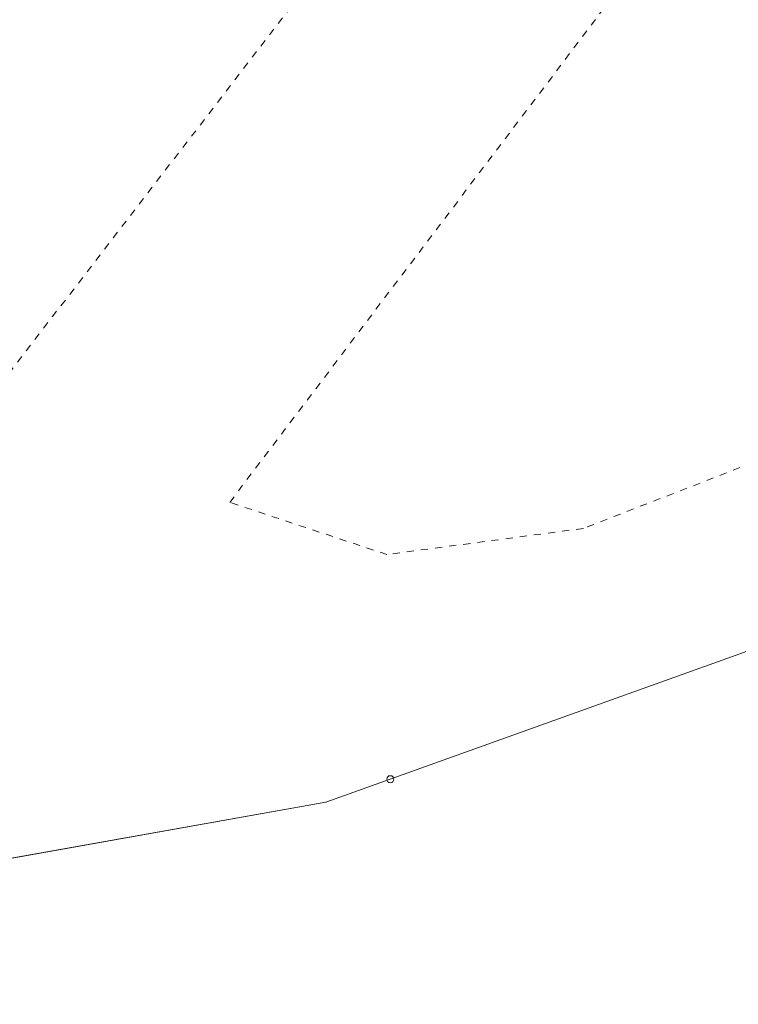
# Model space of a CAD drawing. Header units: metres. Extents: x 8440716 to 8446743, y 5883760 to 5887966.
# Tile 6 of 256: x 8442125 to 8442175, y 5885656 to 5885725. Entities that reach past the tile are written whole.
import ezdxf

# ---------------------------------------------------------------- set-up
doc = ezdxf.new("R2010")
doc.units = ezdxf.units.M
doc.header["$MEASUREMENT"] = 0
doc.linetypes.add('0.5_0.5', pattern=[1, 0.5, -0.5])
doc.linetypes.add('219-500', pattern=[0])
doc.layers.get('0').update_dxf_attribs({"color": 250, "linetype": 'CONTINUOUS', "lineweight": 5})
for name, color, linetype in [('202-punkt graniczny', 253, 'CONTINUOUS'), ('203-punkt graniczny', 253, 'CONTINUOUS'), ('218-kontur użytku gruntowego', 253, 'CONTINUOUS'), ('219-działka ewidencyjna', 253, 'CONTINUOUS'), ('Obszar prawny ulicy', 253, 'CONTINUOUS')]:
    doc.layers.add(name, color=color, linetype=linetype)

# ---------------------------------------------------------------- blocks, each defined once
blk = doc.blocks.new('203')
at = {"linetype": 'Continuous', "lineweight": 0}
h = blk.add_hatch(color=0, dxfattribs=at)
edge = h.paths.add_edge_path()
edge.add_arc((0, 0), 0.045, 0, 360)
blk = doc.blocks.new('202')
at = {"color": 0, "linetype": 'Continuous', "lineweight": 0}
blk.add_circle((0, 0), 0.25, dxfattribs=at)

msp = doc.modelspace()

# ---------------------------------------------------------------- linework, layer by layer
at = {"layer": '218-kontur użytku gruntowego', "color": 3, "linetype": '0.5_0.5', "lineweight": 18, "flags": 128}
for points in [[(8442169.05, 5885758.89), (8442121.82, 5885697.56)], [(8442139.71, 5885691.61), (8442175.02, 5885738.22)], [(8442225.86, 5885713.58), (8442164.53, 5885689.78)], [(8442150.74, 5885687.95), (8442139.71, 5885691.61)], [(8442164.53, 5885689.78), (8442150.74, 5885687.95)]]:
    msp.add_lwpolyline(points, dxfattribs=at)
at = {"layer": '219-działka ewidencyjna', "color": 253, "linetype": '219-500', "lineweight": 18, "flags": 128}
for points in [[(8442175.84, 5885681.09), (8442150.98, 5885672.18)], [(8442150.98, 5885672.18), (8442146.46, 5885670.57)], [(8442146.46, 5885670.57), (8442120.23, 5885665.9)]]:
    msp.add_lwpolyline(points, dxfattribs=at)
at = {"layer": 'Obszar prawny ulicy', "color": 5, "linetype": '219-500', "lineweight": 18, "flags": 128}
msp.add_lwpolyline([(8442120.24, 5885665.9), (8442146.46, 5885670.56), (8442150.98, 5885672.18), (8442175.84, 5885681.09), (8442423.16, 5885818.01), (8442577.26, 5885902.63), (8442582.14, 5885905.19), (8442588.15, 5885908.55), (8442610.19, 5885920.83), (8442609.54, 5885926.66), (8442643.63, 5885945.59), (8442648.27, 5885941.8), (8442919.78, 5886090.72), (8442984.1, 5886130.47), (8442995.5, 5886131.86), (8443069.1, 5886171.67), (8443070.13, 5886189.09), (8443126.34, 5886201.36), (8443148.04, 5886236.19), (8443154.14, 5886217.64), (8443167.35, 5886226.63), (8443169, 5886226.51), (8443347.81, 5886324.59), (8443400.93, 5886353.76), (8443651.74, 5886490.44), (8443912.71, 5886632.55), (8444169.04, 5886772.65), (8444431.29, 5886915.38), (8444633.87, 5887025.21), (8444648.86, 5887033.32), (8444663.3, 5887041.4), (8444678.33, 5887049.59), (8444695.23, 5887058.6), (8444709.36, 5887066.22), (8444723.48, 5887073.84), (8444724.8, 5887074.55), (8444787.64, 5887108.44), (8444807.79, 5887119.41), (8444827.95, 5887130.2), (8444831.56, 5887131.84), (8444848.88, 5887140.99), (8444865.68, 5887149.87), (8444882.51, 5887159.14), (8444899.27, 5887167.82), (8444916.72, 5887177.01), (8444934.05, 5887186.38), (8444953.63, 5887196.81), (8444965.83, 5887203.31), (8444973.21, 5887207.24), (8444998.07, 5887221.14), (8445009.95, 5887227.51), (8445016.42, 5887230.97), (8445034.91, 5887240.87), (8445046.02, 5887246.82), (8445057, 5887252.7), (8445066.16, 5887257.61), (8445075.5, 5887262.61), (8445094.13, 5887272.59), (8445102.25, 5887277.02), (8445119.95, 5887286.51), (8445123.92, 5887288.63), (8445138.61, 5887296.5), (8445156.87, 5887306.28), (8445175.12, 5887316.05), (8445193.3, 5887325.8), (8445201.24, 5887330.11), (8445223.99, 5887342.25), (8445246.31, 5887354.16), (8445268.66, 5887366.08), (8445279.67, 5887371.96), (8445290.68, 5887377.84), (8445298.55, 5887382.18), (8445319.82, 5887393.73), (8445340.52, 5887404.98), (8445357.07, 5887413.96), (8445361.03, 5887416.12), (8445381.93, 5887427.46), (8445391.94, 5887432.78), (8445411.77, 5887443.46), (8445431.55, 5887454.1), (8445451.47, 5887464.81), (8445471.45, 5887475.57), (8445491.05, 5887486.11), (8445498.97, 5887490.77), (8445509.79, 5887496.58), (8445520.62, 5887502.41), (8445531.42, 5887508.21), (8445542.23, 5887514.02), (8445558.89, 5887522.97), (8445575.74, 5887532.03), (8445597.56, 5887543.77), (8445617.77, 5887554.63), (8445619.25, 5887555.43), (8445627.7, 5887560.63), (8445628.96, 5887561.31), (8445649.09, 5887572.12), (8445655.08, 5887575.34), (8445670.26, 5887583.49), (8445680.32, 5887588.89), (8445683.55, 5887590.63), (8445687.49, 5887592.79), (8445691.22, 5887594.85), (8445702.63, 5887601.12), (8445709.48, 5887604.89), (8445716.29, 5887608.64), (8445716.83, 5887608.94), (8445722.97, 5887612.31), (8445723.28, 5887612.48), (8445730.24, 5887616.31), (8445737.08, 5887620.08), (8445743.9, 5887623.82), (8445755.31, 5887630.11), (8445761.88, 5887633.72), (8445806.37, 5887658.19), (8445844.47, 5887678.53), (8445938.84, 5887725.9), (8445947.85, 5887730.95), (8445949.23, 5887731.69), (8445954.94, 5887734.8), (8445960.68, 5887737.91), (8445966.45, 5887741.03), (8445971.78, 5887743.93), (8445977.33, 5887746.94), (8445982.97, 5887749.99), (8445988.32, 5887752.9), (8445994.08, 5887756.02), (8446000.15, 5887759.32), (8446005.96, 5887762.47), (8446011.7, 5887765.6), (8446016.96, 5887768.45), (8446077.45, 5887800.57), (8446109.03, 5887817.33), (8446122.76, 5887824.78), (8446123.6, 5887825.2), (8446138.65, 5887832.69), (8446148.78, 5887837.72), (8446157.48, 5887842.05), (8446158.18, 5887842.4), (8446168.1, 5887847.5), (8446166.95, 5887846.49), (8446165.83, 5887845.33), (8446164.95, 5887844.17), (8446164.12, 5887842.78), (8446163.29, 5887841.19), (8446162.6, 5887839.49), (8446162.27, 5887838.65), (8446162.01, 5887837.71), (8446161.78, 5887836.66), (8446161.59, 5887835.67), (8446161.45, 5887834.26), (8446161.38, 5887832.8), (8446161.43, 5887831.36), (8446161.6, 5887829.76), (8446161.88, 5887828.27), (8446162.38, 5887826.65), (8446163.02, 5887825.03), (8446163.69, 5887823.79), (8446164.26, 5887822.76), (8446164.96, 5887821.78), (8446165.69, 5887820.81), (8446166.46, 5887819.93), (8446167.33, 5887819.08), (8446168.72, 5887817.93), (8446169.85, 5887817.11), (8446171.12, 5887816.33), (8446172.22, 5887815.79), (8446173.29, 5887815.33), (8446174.76, 5887814.87), (8446176.03, 5887814.5), (8446177.29, 5887814.19), (8446178.3, 5887814.01), (8446179.41, 5887813.94), (8446178.87, 5887813.62), (8446174.08, 5887810.79), (8446168.12, 5887807.28), (8446164.11, 5887804.91), (8446152.03, 5887797.78), (8446140.77, 5887791.12), (8446130.53, 5887785.08), (8446128.54, 5887783.91), (8446120.48, 5887779.14), (8446107.4, 5887771.42), (8446089.54, 5887760.88), (8446087.7, 5887759.81), (8446065.41, 5887746.89), (8446054.98, 5887740.85), (8446044.9, 5887735.01), (8446042.04, 5887733.35), (8446039.18, 5887731.68), (8446036.32, 5887730.02), (8446033.44, 5887728.36), (8446027.66, 5887725.01), (8446021.89, 5887721.66), (8446016.16, 5887718.34), (8446010.43, 5887715.01), (8446004.68, 5887711.68), (8446001.86, 5887710.05), (8445998.89, 5887708.32), (8445993.11, 5887704.97), (8445987.35, 5887701.63), (8445981.62, 5887698.31), (8445976.99, 5887695.64), (8445975.88, 5887694.95), (8445969.53, 5887691.04), (8445962.11, 5887686.25), (8445952.28, 5887679.81), (8445931.13, 5887670.62), (8445911.78, 5887659.3), (8445884.99, 5887646.62), (8445818.22, 5887611.89), (8445807.74, 5887609.94), (8445766.12, 5887586.12), (8445741.03, 5887570.91), (8445730.73, 5887567.16), (8445657.56, 5887527.86), (8445652.57, 5887525.18), (8445645.71, 5887536.53), (8445631.77, 5887528.66), (8445603.19, 5887514.27), (8445565.14, 5887493.8), (8445414.41, 5887412.33), (8445403.99, 5887406.53), (8445252.95, 5887324.54), (8445162.15, 5887274.99), (8445019.39, 5887198.33), (8444987.45, 5887181.31), (8444978.76, 5887176.76), (8444798.79, 5887082.65), (8444667.01, 5887010.48), (8444649.47, 5887001.58), (8444619.87, 5886986.56), (8444567.96, 5886957.71), (8444448.7, 5886891.38), (8444331.08, 5886828.15), (8444272.27, 5886795.56), (8444098.45, 5886700.08), (8444057.69, 5886678.2), (8444031.54, 5886654.2), (8444007.49, 5886641.32), (8443934.13, 5886602.04), (8443933.66, 5886602.83), (8443930.35, 5886608.46), (8443923, 5886604.88), (8443744.99, 5886508.83), (8443609.15, 5886431.4), (8443569.75, 5886408.94), (8443549.1, 5886398.04), (8443529.65, 5886387.78), (8443384.38, 5886311.11), (8443368.46, 5886302.71), (8443364.17, 5886300.45), (8443271.59, 5886250), (8443182.74, 5886199.89), (8443169.28, 5886192.9), (8442963.5, 5886079.91), (8442952.1, 5886073.66), (8442656.69, 5885912.36), (8442529.19, 5885839.41), (8442445.17, 5885791.33), (8442187.63, 5885653.65), (8442143.12, 5885639.52), (8442086.58, 5885626.49)], close=True, dxfattribs=at)

# ---------------------------------------------------------------- block references
at = {"layer": '202-punkt graniczny', "color": 253, "linetype": 'Continuous', "lineweight": 18}
msp.add_blockref('202', (8442150.98, 5885672.18), dxfattribs=at)
at = {"layer": '203-punkt graniczny', "color": 253, "linetype": 'Continuous', "lineweight": 18}
msp.add_blockref('203', (8442146.46, 5885670.57), dxfattribs=at)

doc.saveas('drawing.dxf')
